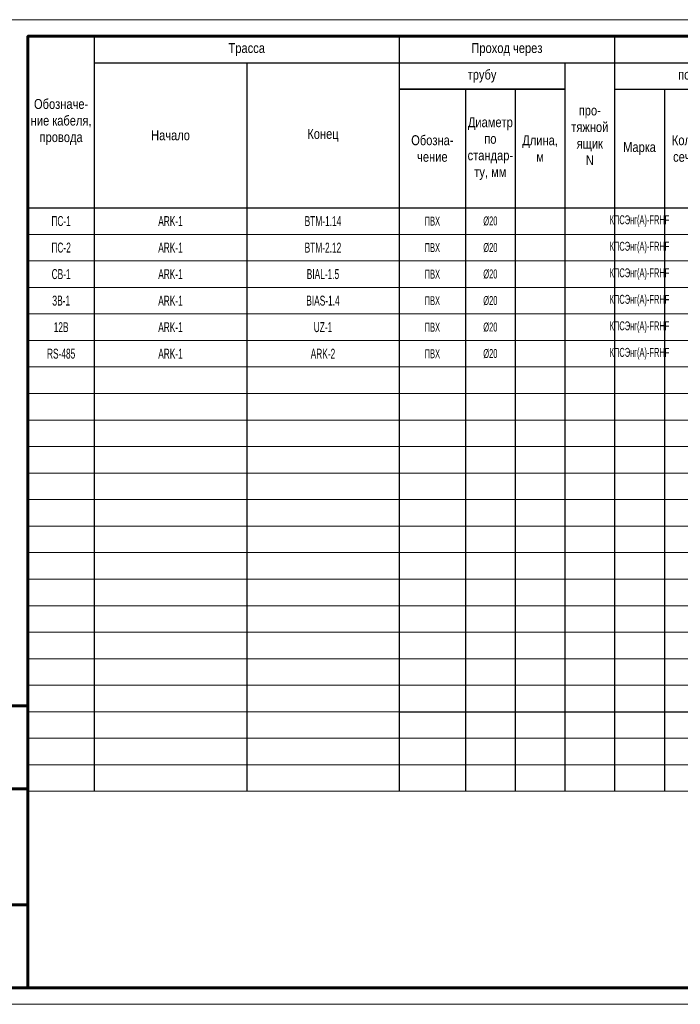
# Model space of a CAD drawing. Header units: millimetres. Extents: x 523431 to 527346, y -48565 to -47721.
# Tile 100 of 217: x 525235 to 525434, y -48018 to -47721. Entities that reach past the tile are written whole.
import ezdxf
from ezdxf.enums import TextEntityAlignment as Align

# ---------------------------------------------------------------- set-up
doc = ezdxf.new("R2010")
doc.units = ezdxf.units.MM
for name, color, linetype, lineweight in [('ВК-линия контур', 132, 'Continuous', 15), ('ВК-линия основная', 1, 'Continuous', 30), ('ВК-линия толстая', 30, 'Continuous', 60), ('ВК-Текст', 1, 'Continuous', 30)]:
    doc.layers.add(name, color=color, linetype=linetype, lineweight=lineweight)
doc.styles.get("Standard").update_dxf_attribs({"font": 'arial.ttf'})

# ---------------------------------------------------------------- blocks, each defined once
blk = doc.blocks.new('*U31')
at = {"layer": 'ВК-линия контур', "color": 0}
for p, q in [((-420, 297), (0, 297)), ((0, 0), (-420, 0))]:
    blk.add_line(p, q, dxfattribs=at)
at = {"layer": 'ВК-линия основная', "color": 0}
for points in [[(-400, 287), (-400, 287)], [(-400, 90), (-400, 90)]]:
    blk.add_lwpolyline(points, dxfattribs=at)
at = {"layer": 'ВК-линия толстая', "color": 0}
for points in [[(-400, 5), (-400, 292), (-5, 292), (-5, 5)], [(-400, 278), (-400, 278), (-400, 278), (-400, 278)], [(-400, 65), (-407, 65), (-407, 90), (-400, 90)], [(-400, 90), (-400, 90), (-400, 90), (-400, 90)], [(-400, 90), (-400, 90), (-400, 90), (-400, 90)], [(-400, 90), (-400, 90), (-400, 90), (-400, 90)], [(-400, 90), (-400, 90), (-400, 90), (-400, 90)], [(-400, 30), (-407, 30), (-407, 65), (-400, 65)], [(-400, 5), (-407, 5), (-407, 30), (-400, 30)]]:
    blk.add_lwpolyline(points, close=True, dxfattribs=at)
for points in [[(-400, 287), (-400, 287)], [(-400, 287), (-400, 287)], [(-400, 287), (-400, 287)], [(-400, 287), (-400, 287)], [(-400, 90), (-400, 90)], [(-400, 90), (-400, 90)], [(-400, 90), (-400, 90)], [(-400, 90), (-400, 90)], [(-400, 90), (-400, 90)], [(-400, 90), (-400, 90)], [(-400, 90), (-400, 90)]]:
    blk.add_lwpolyline(points, dxfattribs=at)
at = {"layer": 'ВК-Текст', "color": 0, "attachment_point": 4, "rotation": 90}
for s, insert, char_height, width in [('\\pi2;Справ. N', (-400, 287), 0.0000208, 0.000208), ('\\pi2;Перв. примен.', (-400, 287), 0.0000208, 0.000208), ('\\pi2;Согласовано', (-400, 90), 0.00000385, 0.0000385), ('\\pi2.5;Инв. N дубл.', (-400, 90), 0.00000417, 0.0000417), ('\\pi2.5;Подп. дата', (-400, 90), 0.00000417, 0.0000583)]:
    blk.add_mtext(s, dxfattribs=dict(at, insert=insert, char_height=char_height, width=width))
at = {"layer": 'ВК-Текст', "color": 0}
blk.add_attdef('ЛИСТ_АЛ', text='', height=2.5, dxfattribs=at).set_placement((-10, 288.5), align=Align.MIDDLE_CENTER)
at = {"layer": 'ВК-Текст', "color": 0, "ltscale": 0.5}
blk.add_attdef('ВЕРХНИЙ_ШИФР', text='', height=0.000005, rotation=180, dxfattribs=at).set_placement((-400, 278), align=Align.MIDDLE_CENTER)
at = {"layer": 'ВК-Текст', "color": 0, "flags": 12}
blk.add_attdef('ФОРМАТ_ЛИСТА', (-42, 1.56), '', height=2.5, dxfattribs=at)
blk = doc.blocks.new('A$C40681285')
at = {"linetype": 'Continuous', "ltscale": 200}
for p, q in [((0, 227.75), (0, 0)), ((0, 227.75), (287, 227.75)), ((20, 227.75), (20, 0)), ((112, 227.75), (112, 0)), ((177, 227.75), (177, 0)), ((287, 227.75), (287, 0)), ((20, 219.75), (287, 219.75)), ((66, 219.75), (66, 0)), ((162, 219.75), (162, 0)), ((232, 219.75), (232, 0)), ((162, 211.75), (112, 211.75)), ((112, 211.75), (162, 211.75)), ((132, 211.75), (132, 0)), ((147, 211.75), (147, 0)), ((177, 211.75), (287, 211.75)), ((192, 211.75), (192, 0)), ((217, 211.75), (217, 0)), ((247, 211.75), (247, 0)), ((272, 211.75), (272, 0)), ((0, 176), (287, 176))]:
    blk.add_line(p, q, dxfattribs=at)
at = {"color": 0, "lineweight": 20}
for p, q in [((0, 168), (287, 168)), ((0, 160), (287, 160)), ((0, 152), (287, 152)), ((0, 144), (287, 144)), ((0, 136), (287, 136)), ((0, 128), (287, 128)), ((0, 120), (287, 120)), ((0, 112), (287, 112)), ((0, 104), (287, 104)), ((0, 96), (287, 96)), ((0, 88), (287, 88)), ((0, 80), (287, 80)), ((0, 72), (287, 72)), ((0, 64), (287, 64)), ((0, 56), (287, 56)), ((0, 48), (287, 48)), ((0, 40), (287, 40)), ((0, 32), (287, 32)), ((0, 24), (287, 24)), ((0, 16), (287, 16)), ((0, 8), (287, 8)), ((0, 0), (287, 0))]:
    blk.add_line(p, q, dxfattribs=at)
at = {"color": 0}
blk.add_line((112, 24), (287, 24), dxfattribs=at)
at = {"ltscale": 100, "char_height": 3, "attachment_point": 5}
for s, insert, width in [('{\\W0.8;Трасса}', (66, 223.75), 92), ('{\\W0.8;Проход через}', (144.5, 223.75), 65), ('{\\W0.8;Кабель, провод}', (232, 223.75), 110), ('{\\W0.8;трубу}', (137, 215.75), 50), ('{\\W0.8;по проекту}', (204.5, 215.75), 55), ('{\\W0.8;проложен}', (259.5, 215.75), 55), ('{\\W0.8;Обозначе-\\Pние кабеля, провода}', (10, 201.88), 20), ('{\\W0.8;про-\\Pтяжной ящик\\PN}', (169.5, 197.88), 15), ('{\\W0.8;Диаметр по стандар-\\Pту, мм}', (139.5, 193.88), 15), ('{\\W0.8;Начало}', (43, 197.88), 46), ('{\\W0.8;Конец}', (89, 197.88), 46), ('{\\W0.8;Обозна-\\Pчение}', (122, 193.88), 20), ('{\\W0.8;Длина,\\Pм}', (154.5, 193.88), 15), ('{\\W0.8;Кол., число и сечение жил}', (204.5, 193.88), 25), ('{\\W0.8;Длина,\\Pм}', (224.5, 193.88), 15), ('{\\W0.8;Кол., число и сечение жил}', (259.5, 193.88), 25), ('{\\W0.8;Длина,\\Pм}', (279.5, 193.88), 15), ('{\\W0.8;Марка}', (184.5, 193.88), 15), ('{\\W0.8;Марка}', (239.5, 193.88), 15)]:
    blk.add_mtext(s, dxfattribs=dict(at, insert=insert, width=width))

msp = doc.modelspace()

# ---------------------------------------------------------------- block references
ref = msp.add_blockref('*U31', (525637.29, -48017.75))
ref.add_attrib('ВЕРХНИЙ_ШИФР', '1984-11.Р 01.06.01 РЗ.Э1-01', dxfattribs={"layer": 'ВК-Текст', "color": 0, "ltscale": 0.5, "height": 0.000005, "rotation": 180}).set_placement((525237.29, -47739.75), align=Align.MIDDLE_CENTER)
msp.add_blockref('A$C40681285', (525237.29, -47953.5))

# ---------------------------------------------------------------- texts
at = {"color": 0, "ltscale": 100, "char_height": 3, "attachment_point": 5}
for s, insert, width in [('{\\W0.6;\\C256;ПС-1}', (525247.29, -47781.5), 20), ('{\\W0.6;\\C256;ARK-1}', (525280.29, -47781.5), 46), ('{\\W0.6;\\C256;BТМ-1.14}', (525326.29, -47781.5), 46), ('{\\W0.6;\\C256;ПС-2}', (525247.29, -47789.5), 20), ('{\\W0.6;\\C256;ARK-1}', (525280.29, -47789.5), 46), ('{\\W0.6;\\C256;BТМ-2.12}', (525326.29, -47789.5), 46), ('{\\W0.6;\\C256;СВ-1}', (525247.29, -47797.5), 20), ('{\\W0.6;\\C256;ARK-1}', (525280.29, -47797.5), 46), ('{\\W0.6;\\C256;BIAL-1.5}', (525326.29, -47797.5), 46), ('{\\W0.6;\\C256;ЗВ-1}', (525247.29, -47805.5), 20), ('{\\W0.6;\\C256;ARK-1}', (525280.29, -47805.5), 46), ('{\\W0.6;\\C256;BIAS-1.4}', (525326.29, -47805.5), 46), ('{\\W0.6;\\C256;12В}', (525247.29, -47813.5), 20), ('{\\W0.6;\\C256;ARK-1}', (525280.29, -47813.5), 46), ('{\\W0.6;\\C256;UZ-1}', (525326.29, -47813.5), 46), ('{\\W0.6;\\C256;RS-485}', (525247.29, -47821.5), 20), ('{\\W0.6;\\C256;ARK-2}', (525326.29, -47821.5), 46), ('{\\W0.6;\\C256;ARK-1}', (525280.29, -47821.5), 46)]:
    msp.add_mtext(s, dxfattribs=dict(at, insert=insert, width=width))
at = {"color": 0, "linetype": 'Continuous', "char_height": 2.7, "attachment_point": 5}
for s, insert, width in [('{\\W0.6;\\C256;ПВХ}', (525359.29, -47781.5), 20), ('{\\W0.6;%%C20}', (525376.79, -47781.5), 15), ('{\\W0.5;\\C256;КПСЭнг(А)-FRHF }', (525421.79, -47781.5), 15), ('{\\W0.6;\\C256;ПВХ}', (525359.29, -47789.5), 20), ('{\\W0.6;%%C20}', (525376.79, -47789.5), 15), ('{\\W0.5;\\C256;КПСЭнг(А)-FRHF }', (525421.79, -47789.5), 15), ('{\\W0.6;\\C256;ПВХ}', (525359.29, -47797.5), 20), ('{\\W0.6;%%C20}', (525376.79, -47797.5), 15), ('{\\W0.5;\\C256;КПСЭнг(А)-FRHF }', (525421.79, -47797.5), 15), ('{\\W0.6;\\C256;ПВХ}', (525359.29, -47805.5), 20), ('{\\W0.6;%%C20}', (525376.79, -47805.5), 15), ('{\\W0.5;\\C256;КПСЭнг(А)-FRHF }', (525421.79, -47805.5), 15), ('{\\W0.6;\\C256;ПВХ}', (525359.29, -47813.5), 20), ('{\\W0.6;%%C20}', (525376.79, -47813.5), 15), ('{\\W0.5;\\C256;КПСЭнг(А)-FRHF }', (525421.79, -47813.5), 15), ('{\\W0.5;\\C256;КПСЭнг(А)-FRHF }', (525421.79, -47821.5), 15), ('{\\W0.6;\\C256;ПВХ}', (525359.29, -47821.5), 20), ('{\\W0.6;%%C20}', (525376.79, -47821.5), 15)]:
    msp.add_mtext(s, dxfattribs=dict(at, insert=insert, width=width))

doc.saveas('drawing.dxf')
